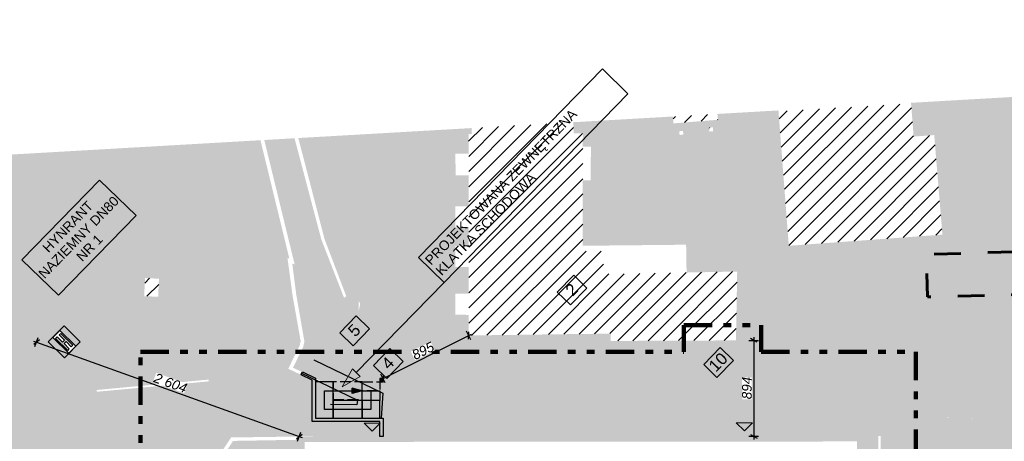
# Model space of a CAD drawing. Header units: metres. Extents: x -95 to 1056, y -129 to 218.
# Tile 8 of 9: x 786 to 878, y 16 to 55. Entities that reach past the tile are written whole.
import ezdxf
from ezdxf.xclip import XClip

# ---------------------------------------------------------------- set-up
doc = ezdxf.new("R2010")
doc.units = ezdxf.units.M
doc.header["$LTSCALE"] = 0.01
doc.header["$MEASUREMENT"] = 0
doc.header["$XCLIPFRAME"] = 0
for name, pattern in [('Krawędzie ukryte', [135, 100, -35]), ('Przerywana długa', [500, 250, -250]), ('Przerywana potrójnie', [723.19442, 264.583325, -105.833328, 70.555556, -105.833328, 70.555556, -105.833328]), ('Wipeout_Contour', [100, 0, -100])]:
    doc.linetypes.add(name, pattern=pattern)
for name, color, linetype in [('0_MDCP z klauzulą', 7, 'Continuous'), ('2_hydranty.PZT', 7, 'Continuous'), ('3_budynki.PZT', 7, 'Continuous'), ('3_utwardzenia.PZT', 7, 'Continuous'), ('3_wymiary.PZT', 7, 'Continuous'), ('3_zieleń.PZT', 7, 'Continuous'), ('4_opisy.PZT', 7, 'Continuous'), ('Mapa Lądowisko Bochnia_5_0', 7, 'Continuous')]:
    doc.layers.add(name, color=color, linetype=linetype)
doc.styles.add('GENERATED_STYLE_1', font='txt')
doc.styles.add('GENERATED_STYLE_2', font='txt')
doc.linetypes.add('X legenda', pattern='A,0,[1,IR_026-25_PW_PZT_PZT-02_SYTUACJA(R00)_2025.09.301.Shx,S=1.984127,R=0,X=0,Y=0],-250,0', length=250)
doc.dimstyles.new('GENERATED_STYLE__1', dxfattribs={"dimtxt": 0.9, "dimasz": 0.458937, "dimexe": 0.18, "dimexo": 0.02, "dimgap": 0.09, "dimtad": 1, "dimdec": 0, "dimlfac": 100, "dimzin": 0, "dimdsep": 46, "dimtxsty": 'GENERATED_STYLE_1', "dimblk": 'ARROWHEAD_2', "dimblk1": 'ARROWHEAD_2', "dimblk2": 'ARROWHEAD_2', "dimcen": 0.09, "dimclrd": 1, "dimclre": 1, "dimclrt": 1, "dimadec": 1, "dimazin": 0, "dimtfac": 1, "dimtdec": 4, "dimtmove": 0, "dimatfit": 3, "dimfxl": 0, "dimtolj": 1, "dimtzin": 0, "dimarcsym": 0})
picture_1 = doc.add_image_def('image1.tif', size_in_pixel=(6614, 4961))
pattern_1 = [(45, (804.5051, 0), (-0.707107, 0.707107), [])]

# ---------------------------------------------------------------- blocks, each defined once
blk = doc.blocks.new('Rysunek_2_5', base_point=(882.623, 44.483))
at = {"layer": 'Mapa Lądowisko Bochnia_5_0', "color": 9, "lineweight": 0}
image = blk.add_image(picture_1, insert=(860.176, -129.073), size_in_units=(279.993, 210.016), rotation=45.7581, dxfattribs=at)
image.set_boundary_path([(-0.5, -0.5), (6613.5, 4960.5)])
blk = doc.blocks.new('*D12', base_point=(804.505, 0))
at = {"layer": '3_wymiary.PZT', "color": 1, "linetype": 'Continuous', "lineweight": 30}
for p, q in [((828.527, 25.09), (828.12, 25.899)), ((828.304, 25.146), (828.343, 25.842)), ((820.329, 21.469), (828.323, 25.494)), ((828.323, 25.494), (828.587, 25.627)), ((820.065, 21.336), (820.329, 21.469)), ((820.532, 21.064), (820.125, 21.873)), ((820.349, 21.817), (820.309, 21.12))]:
    blk.add_line(p, q, dxfattribs=at)
at = {"color": 254, "linetype": 'Wipeout_Contour', "lineweight": 0, "ltscale": 3297.574875}
blk.add_wipeout([(823.33, 23.181), (825.16, 24.103), (824.755, 24.907), (822.925, 23.985)], dxfattribs=at).dxf.layer = '3_wymiary.PZT'
at = {"layer": '3_wymiary.PZT', "color": 1, "lineweight": 30, "insert": (823.33, 23.181), "char_height": 0.9, "attachment_point": 7, "rotation": 26.72629, "style": 'GENERATED_STYLE_1'}
blk.add_mtext('\\A1;{\\pql;\\fArial|b0|i1|c238|p38;895}', dxfattribs=at)
blk = doc.blocks.new('ARROWHEAD_2')
at = {"color": 0, "linetype": 'Continuous', "lineweight": 0}
for p, q in [((0, 0), (-1, 0)), ((-0.38, -0.66), (0.38, 0.66))]:
    blk.add_line(p, q, dxfattribs=at)
blk = doc.blocks.new('*D13', base_point=(804.505, 0))
at = {"layer": '3_wymiary.PZT', "color": 1, "linetype": 'Continuous', "lineweight": 30}
for p, q in [((787.731, 24.976), (788.009, 24.876)), ((788.275, 25.101), (787.743, 24.651)), ((787.856, 24.45), (788.162, 25.302)), ((788.009, 24.876), (812.515, 16.065)), ((812.249, 15.84), (812.781, 16.29)), ((812.362, 15.639), (812.668, 16.491)), ((812.515, 16.065), (812.793, 15.965))]:
    blk.add_line(p, q, dxfattribs=at)
at = {"color": 254, "linetype": 'Wipeout_Contour', "lineweight": 0, "ltscale": 3203.009868}
blk.add_wipeout([(798.875, 21.161), (801.771, 20.119), (802.075, 20.966), (799.179, 22.007)], dxfattribs=at).dxf.layer = '3_wymiary.PZT'
at = {"layer": '3_wymiary.PZT', "color": 1, "lineweight": 30, "insert": (798.875, 21.161), "char_height": 0.9, "attachment_point": 7, "rotation": 340.22517, "style": 'GENERATED_STYLE_1'}
blk.add_mtext('\\A1;{\\pql;\\fArial|b0|i1|c238|p38;2\xa0604}', dxfattribs=at)
blk = doc.blocks.new('*D15', base_point=(804.505, 0))
at = {"layer": '3_wymiary.PZT', "color": 1, "linetype": 'Continuous', "lineweight": 30}
for p, q in [((854.449, 25.034), (855.355, 25.035)), ((855.204, 24.861), (854.6, 25.209)), ((854.902, 25.33), (854.902, 25.035)), ((854.902, 25.035), (854.91, 16.099)), ((854.457, 16.099), (855.363, 16.1)), ((854.608, 16.273), (855.212, 15.925)), ((854.91, 16.099), (854.91, 15.804))]:
    blk.add_line(p, q, dxfattribs=at)
at = {"color": 254, "linetype": 'Wipeout_Contour', "lineweight": 0, "ltscale": 3418.097301}
blk.add_wipeout([(854.727, 19.542), (854.725, 21.591), (853.825, 21.59), (853.827, 19.542)], dxfattribs=at).dxf.layer = '3_wymiary.PZT'
at = {"layer": '3_wymiary.PZT', "color": 1, "lineweight": 30, "insert": (854.727, 19.542), "char_height": 0.9, "attachment_point": 7, "rotation": 90.05195, "style": 'GENERATED_STYLE_1'}
blk.add_mtext('\\A1;{\\pql;\\fArial|b0|i1|c238|p38;894}', dxfattribs=at)

msp = doc.modelspace()

# ---------------------------------------------------------------- hatches: boundary and pattern name
at = {"layer": '2_hydranty.PZT', "linetype": 'Continuous', "lineweight": 0}
msp.add_hatch(color=1, dxfattribs=at).paths.add_polyline_path([(790.579, 26.383), (789.108, 24.885), (790.606, 23.414), (792.078, 24.912)])
at = {"layer": '3_budynki.PZT', "linetype": 'Continuous', "lineweight": 9}
h = msp.add_hatch(dxfattribs=at)
h.set_pattern_fill('PZT_oznaczenia_budynków__59', style=0, pattern_type=2)
h.set_pattern_definition(pattern_1)
h.paths.add_polyline_path([(857.213, 46.402), (858.176, 33.859), (872.503, 34.897), (871.737, 44.186), (869.822, 44.041), (869.58, 47.12)])
h = msp.add_hatch(dxfattribs=at)
h.set_pattern_fill('PZT_oznaczenia_budynków__59', style=0, pattern_type=2)
h.set_pattern_definition(pattern_1)
h.paths.add_polyline_path([(847.357, 45.915), (851.513, 46.154), (851.571, 45.61), (847.417, 45.272)])
h = msp.add_hatch(dxfattribs=at)
h.set_pattern_fill('PZT_oznaczenia_budynków__59', style=0, pattern_type=2)
h.set_pattern_definition(pattern_1)
h.paths.add_polyline_path([(828.593, 44.836), (828.612, 44.28), (828.315, 44.276), (828.323, 25.494), (841.545, 25.669), (841.561, 24.983), (853.246, 25.033), (853.363, 31.455), (840.892, 31.219), (840.878, 33.354), (838.947, 33.35), (838.965, 44.332), (838.116, 44.335), (838.056, 45.38)])
h = msp.add_hatch(dxfattribs=at)
h.set_pattern_fill('PZT_oznaczenia_budynków__59', style=0, pattern_type=2)
h.set_pattern_definition(pattern_1)
h.paths.add_polyline_path([(847.953, 44.535), (848.303, 44.576), (848.343, 44.23), (847.993, 44.19)])
h = msp.add_hatch(dxfattribs=at)
h.set_pattern_fill('PZT_oznaczenia_budynków__59', style=0, pattern_type=2)
h.set_pattern_definition(pattern_1)
h.paths.add_polyline_path([(850.744, 44.87), (851.092, 44.903), (851.127, 44.544), (850.779, 44.51)])
h = msp.add_hatch(dxfattribs=at)
h.set_pattern_fill('PZT_oznaczenia_budynków__59', style=0, pattern_type=2)
h.set_pattern_definition(pattern_1)
h.paths.add_polyline_path([(798.052, 29.16), (798.127, 30.844), (799.428, 30.786), (799.354, 29.102)])
at = {"layer": '3_budynki.PZT', "linetype": 'Continuous', "lineweight": 0}
for points in [[(814.029, 21.479), (814.029, 17.769), (820.329, 17.769), (820.329, 16.068), (820.029, 16.068), (820.029, 17.469), (813.729, 17.469), (813.729, 21.319), (812.691, 21.827), (812.82, 22.098), (814.029, 21.525)], [(815.679, 21.169), (814.029, 21.169), (814.029, 17.769), (815.679, 17.769)], [(815.679, 19.519), (818.379, 19.519), (818.379, 21.169), (815.679, 21.169)], [(820.329, 21.469), (820.029, 21.469), (820.029, 21.169), (820.329, 21.169)], [(818.379, 20.319), (820.029, 20.319), (820.029, 19.419), (818.379, 19.419)], [(818.379, 19.419), (815.679, 19.419), (815.679, 17.769), (818.379, 17.769)], [(820.029, 19.419), (818.379, 19.419), (818.379, 17.769), (820.029, 17.769)]]:
    msp.add_hatch(color=255, dxfattribs=at).paths.add_polyline_path(points)
h = msp.add_hatch(color=7, dxfattribs=at)
h.paths.add_polyline_path([(812.263, 16.068), (812.258, 15.763), (812.513, 15.762), (812.489, -8.256), (812.239, -8.256), (812.239, -8.606), (812.542, -8.597), (840.221, -8.59), (840.228, 9.403), (851.217, 9.446), (851.247, -8.583), (864.995, -8.66), (865.083, 3.542), (866.433, 3.553), (866.434, 6.721), (865.054, 6.766), (865.025, 16.108), (812.515, 16.065)])
h.paths.add_polyline_path([(839.721, -8.09), (839.728, 9.901), (851.716, 9.948), (851.746, -8.086), (864.499, -8.158), (864.586, 4.038), (865.933, 4.049), (865.934, 6.237), (864.556, 6.282), (864.526, 15.608), (813.013, 15.566), (812.988, -8.097)], flags=0)
at = {"layer": '3_utwardzenia.PZT', "linetype": 'Continuous', "lineweight": 0}
h = msp.add_hatch(color=254, dxfattribs=at)
h.paths.add_polyline_path([(774.657, 8.648), (775.159, 8.695), (775.159, 7.81), (777.809, 7.673), (781.61, 7.599), (782.685, 7.731), (783.895, 8.124), (784.767, 8.563), (785.349, 8.882), (786.477, 9.77), (792.36, 15.646), (794.639, 17.755), (795.812, 18.432), (796.822, 18.818), (798.193, 19.18), (805.956, 19.309), (807.449, 19.788), (811.576, 22.348), (817.893, 19.337), (817.864, 19.071), (815.428, 19.091), (815.435, 18.935), (814.805, 18.939), (814.827, 17.631), (814.472, 17.632), (814.515, 16.063), (812.239, 16.091), (811.667, 16.631), (805.871, 16.654), (805.077, 16.463), (804.086, 16.088), (803.588, 15.701), (803.101, 15.106), (802.765, 14.357), (802.589, 13.607), (802.595, 8.486), (802.637, 7.783), (802.798, 7.113), (803.141, 6.64), (803.615, 6.157), (804.233, 5.757), (804.759, 5.663), (805.09, 5.671), (812.493, 5.834), (812.501, 3.747), (805.093, 3.767), (804.754, 3.768), (804.076, 3.496), (803.405, 3.014), (803.01, 2.492), (802.719, 1.881), (802.625, -10.046), (802.706, -11.221), (802.95, -12.362), (803.315, -13.316), (803.792, -14.147), (804.831, -15.505), (805.816, -16.526), (807.032, -17.395), (808.593, -18.06), (810.374, -18.399), (812.565, -18.426), (812.239, -8.606), (820.871, -8.601), (820.873, -11.452), (823.037, -11.451), (823.037, -10.431), (826.117, -10.445), (826.106, -11.44), (828.467, -11.465), (828.478, -10.455), (839.206, -10.502), (839.217, -8.59), (846.91, -8.739), (848.62, -8.73), (850.023, -8.564), (851.247, -8.583), (851.873, -8.587), (857.323, -8.617), (857.369, -10.498), (859.746, -10.463), (866.134, -10.496), (866.136, -10.196), (871.646, -8.28), (875.715, -6.832), (875.937, -6.627), (876.028, -6.365), (876.062, -5.785), (875.95, -5.483), (875.738, -5.268), (871.039, -3.379), (871.573, 17.831), (876.167, 17.768), (876.505, 17.886), (876.67, 18.233), (876.691, 19.171), (876.744, 21.546), (876.662, 23.174), (876.342, 24.277), (876.037, 24.895), (875.06, 26.014), (873.897, 26.826), (872.539, 27.395), (871.334, 27.621), (870.358, 27.606), (869.485, 27.298), (868.368, 26.752), (866.98, 25.843), (865.784, 24.788), (864.439, 23.503), (863.446, 22.562), (862.47, 21.375), (861.882, 20.328), (861.526, 18.76), (860.021, 19.222), (859.717, 18.065), (859.322, 18.017), (837.643, 17.856), (832.313, 17.847), (828.894, 17.84), (814.708, 24.757), (815.262, 25.184), (818.049, 27.717), (818.202, 28.446), (817.466, 29.767), (816.639, 44.148), (822.652, 44.494), (824.252, 42.314), (825.031, 28.057), (825.637, 26.108), (826.365, 25.117), (826.935, 24.612), (827.79, 24.108), (828.859, 23.837), (836.59, 23.835), (852.392, 23.756), (853.246, 25.033), (853.363, 31.455), (848.641, 31.364), (848.599, 33.958), (838.941, 33.859), (838.958, 39.959), (839.707, 39.958), (839.712, 43.099), (838.963, 43.1), (838.965, 44.332), (838.116, 44.335), (838.056, 45.38), (847.357, 45.915), (847.417, 45.272), (851.571, 45.61), (851.513, 46.154), (854.657, 46.334), (855.971, 34.806), (856.407, 33.935), (857.151, 33.251), (858.076, 32.839), (859.188, 32.734), (878.844, 33.286), (894.845, 33.644), (906.643, 33.963), (907.844, 34.078), (908.845, 34.331), (909.864, 34.805), (910.713, 35.304), (911.42, 35.886), (912.11, 36.595), (912.688, 37.289), (913.011, 37.993), (913.142, 38.43), (913.254, 39.418), (913.227, 41.454), (913.186, 41.857), (913.171, 42.486), (911.073, 48.186), (910.791, 49.172), (910.732, 49.559), (911.726, 49.616), (919.709, 50.284), (919.774, 38.264), (920.004, 25.236), (919.916, 22.261), (919.576, 18.576), (919.396, 17.258), (917.317, 7.069), (915.26, -3.019), (911.021, -23.748), (907.228, -42.305), (906.205, -46.996), (899.929, -46.821), (903.87, -26.848), (902.657, -25.519), (900.58, -24.761), (900.265, -24.68), (898.236, -34.298), (895.786, -34.232), (895.74, -35.928), (897.842, -35.985), (895.508, -46.472), (895.996, -46.579), (895.967, -46.711), (894.045, -46.657), (895.478, -36.015), (891.46, -36.255), (891.412, -33.993), (891.409, -31.617), (890.979, -31.626), (890.756, -23.626), (888.928, -23.542), (888.923, -23.305), (875.144, -23.565), (873.95, -23.635), (873.963, -29.436), (875.157, -29.433), (875.163, -32.532), (871.306, -32.561), (871.282, -29.408), (869.642, -29.42), (869.666, -32.574), (868.764, -32.581), (868.6, -29.295), (863.524, -29.376), (863.397, -26.224), (857.599, -26.272), (857.67, -29.482), (852.451, -29.508), (852.469, -30.203), (851.414, -30.229), (851.544, -35.524), (852.598, -35.498), (852.789, -43.28), (868.952, -43.037), (868.943, -42.889), (871.772, -42.914), (871.754, -45.838), (872.111, -45.84), (872.129, -42.917), (878.533, -42.974), (878.649, -46.229), (784.126, -43.596), (778.433, -43.437), (775.036, -40.037), (774.977, -26.634), (776.685, -26.458), (776.716, -26.757), (777.935, -27.344), (793.321, -27.232), (799.759, -25.637), (805.906, -25.287), (814.358, -25.123), (814.473, -25.105), (814.383, -26.644), (814.577, -31.245), (812.548, -31.519), (813.029, -34.378), (814.162, -35.687), (814.597, -36.005), (816.205, -36.805), (818.105, -37.163), (820.68, -37.2), (823.823, -36.884), (829.91, -36.198), (832.77, -35.723), (832.027, -28.865), (831.997, -27.59), (831.629, -22.337), (839.795, -21.661), (839.814, -22.043), (845.82, -21.611), (846.864, -21.987), (848.34, -21.303), (855.211, -20.512), (856.82, -20.279), (857.914, -19.599), (858.277, -18.711), (858.269, -18.046), (878.228, -16.02), (884.656, -16.498), (901.071, -18.552), (901.034, -19.236), (901.336, -19.274), (901.356, -18.978), (903.61, -18.457), (904.271, -18.123), (904.874, -17.776), (905.447, -17.231), (905.86, -16.618), (908.687, -2.868), (908.802, -1.839), (908.763, -1.127), (908.541, -0.423), (908.236, 0.153), (907.604, 0.951), (906.895, 1.571), (902.798, 1.75), (902.914, 6.942), (908.05, 7.272), (909.33, 7.324), (909.851, 7.56), (910.412, 7.912), (910.896, 8.593), (911.003, 9.094), (912.142, 14.412), (913.087, 22.004), (913.155, 22.819), (912.979, 23.885), (912.613, 24.813), (912.121, 25.641), (911.361, 26.423), (910.553, 27.084), (908.778, 28.171), (889.739, 28.315), (886.469, 28.026), (885.359, 26.793), (884.426, 25.629), (883.654, 24.392), (883.215, 22.966), (883.059, 21.455), (882.953, 13.439), (882.896, -1.243), (882.713, -7.488), (882.76, -8.51), (883.044, -8.944), (883.574, -9.29), (884.676, -9.39), (884.979, -9.395), (886.356, -9.415), (886.302, -12.308), (882.674, -12.177), (882.749, -15.268), (877.367, -15.191), (867.635, -15.15), (858.86, -15.16), (857.339, -17.266), (833.98, -19.725), (812.579, -22.063), (812.613, -21.001), (810.028, -20.899), (808.524, -20.684), (806.97, -20.14), (805.368, -19.361), (803.878, -18.213), (802.855, -17.186), (802.085, -16.242), (801.293, -14.893), (800.81, -13.768), (800.349, -12.5), (800.117, -11.457), (800.084, 8.482), (800.082, 9.903), (799.892, 10.943), (799.564, 11.876), (799.035, 12.769), (798.783, 13.142), (798.565, 13.442), (798.246, 13.803), (798.038, 13.951), (797.771, 14.045), (797.391, 14.136), (796.8, 14.184), (796.154, 14.167), (795.561, 14.089), (794.531, 13.745), (793.634, 13.244), (788.169, 7.868), (786.705, 6.713), (785.259, 5.914), (783.343, 5.286), (781.563, 5.088), (777.543, 5.197), (775.236, 5.209), (775.344, 4.471), (774.695, 4.465)])
h.paths.add_polyline_path([(847.993, 44.19), (848.343, 44.23), (848.303, 44.576), (847.953, 44.535)], flags=0)
h.paths.add_polyline_path([(850.779, 44.51), (851.127, 44.544), (851.092, 44.903), (850.744, 44.87)], flags=0)
h.paths.add_polyline_path([(778.227, -32.056), (778.319, -35.549), (793.027, -35.617), (793.125, -32.76), (793.414, -32.775), (793.295, -35.88), (778.062, -35.798), (777.977, -32.063)], flags=0)
for color, points in [(9, [(873.203, 47.401), (874.134, 35.081), (874.386, 34.795), (877.526, 34.802), (878.596, 34.804), (892.286, 35.215), (908.572, 35.728), (908.281, 49.423), (910.732, 49.559), (910.791, 49.172), (911.073, 48.186), (913.171, 42.486), (913.186, 41.857), (913.227, 41.454), (913.254, 39.418), (913.142, 38.43), (913.011, 37.993), (912.688, 37.289), (912.11, 36.595), (911.42, 35.886), (910.713, 35.304), (909.864, 34.805), (908.845, 34.331), (907.844, 34.078), (906.643, 33.963), (894.845, 33.644), (886.306, 33.404), (878.844, 33.286), (859.188, 32.734), (858.076, 32.839), (857.151, 33.251), (856.407, 33.935), (855.971, 34.806), (854.657, 46.334), (857.208, 46.481), (858.176, 33.859), (872.503, 34.897), (871.737, 44.186), (869.822, 44.041), (869.574, 47.192)]), (9, [(822.652, 44.494), (824.252, 42.314), (825.031, 28.057), (825.637, 26.108), (826.365, 25.117), (826.935, 24.612), (827.79, 24.108), (828.859, 23.837), (852.392, 23.756), (853.246, 25.033), (841.561, 24.983), (841.545, 25.669), (828.323, 25.494), (828.323, 27.415), (827.058, 27.432), (827.083, 29.406), (828.322, 29.39), (828.321, 31.872), (827.067, 31.882), (827.078, 33.827), (828.32, 33.82), (828.319, 35.586), (827.078, 35.574), (827.082, 37.54), (828.318, 37.538), (828.317, 40.42), (827.097, 40.419), (827.079, 42.449), (828.316, 42.46), (828.315, 44.276), (828.612, 44.28), (828.599, 44.836)]), (9, [(809.253, 43.723), (812.073, 43.886), (814.577, 34.435), (816.689, 29.012), (816.899, 29.158), (817.466, 29.767), (818.049, 28.721), (818.049, 27.717), (815.262, 25.184), (814.708, 24.757), (828.894, 17.84), (832.313, 17.847), (837.643, 17.856), (859.322, 18.017), (859.717, 18.065), (860.021, 19.222), (861.526, 18.76), (861.118, 17.411), (861.216, 16.105), (854.868, 16.099), (814.515, 16.063), (814.472, 17.632), (814.827, 17.631), (814.805, 18.939), (815.435, 18.935), (818, 18.919), (818.064, 19.531), (811.932, 22.492), (812.891, 24.45), (812.995, 24.939), (812.232, 29.325), (811.861, 32.203), (812.082, 32.128)]), (254, [(774.551, 20.345), (776.72, 20.381), (787.774, 20.521), (786.162, 37.639), (787.308, 40.038), (790.632, 39.004), (790.479, 38.526), (791.99, 38.041), (792.803, 40.57), (791.291, 41.055), (788.18, 41.854), (788.5, 42.53), (783.996, 42.271), (783.734, 41.727), (778.829, 41.027), (778.742, 41.969), (777.853, 41.918), (777.239, 41.173), (778.502, 27.44), (780.014, 27.554), (779.848, 26.869), (779.227, 26.167), (778.535, 25.573), (777.73, 25.151), (774.51, 24.902)]), (9, [(861.526, 18.76), (861.882, 20.328), (862.47, 21.375), (863.38, 20.963), (865.44, 20.211), (873.315, 19.941), (876.744, 21.546), (876.691, 19.171), (876.67, 18.233), (876.505, 17.886), (876.167, 17.768), (873.696, 17.806), (871.573, 17.831), (871.039, -3.379), (875.738, -5.268), (875.95, -5.483), (876.062, -5.785), (876.028, -6.365), (875.937, -6.627), (875.715, -6.832), (871.646, -8.28), (866.136, -10.196), (866.056, -8.46), (866.148, -8.486), (869.302, -7.333), (869.61, 3.562), (866.433, 3.553), (866.434, 6.721), (869.671, 6.6), (869.756, 18.016), (866.659, 18.046), (866.74, 16.114), (866.543, 16.107), (866.522, 16.107), (866.581, 11.588), (865.039, 11.578), (865.025, 16.108), (864.917, 17.913), (862.509, 18.766)])]:
    msp.add_hatch(color=color, dxfattribs=at).paths.add_polyline_path(points)
at = {"layer": '3_zieleń.PZT', "linetype": 'Continuous', "lineweight": 0}
for points in [[(873.203, 47.401), (874.134, 35.081), (874.386, 34.795), (878.596, 34.804), (892.286, 35.215), (908.572, 35.728), (908.281, 49.423), (905.169, 49.239), (905.565, 39.64), (903.441, 39.552), (903.047, 49.117)], [(812.428, 43.906), (814.868, 34.5), (816.899, 29.158), (817.466, 29.767), (816.639, 44.148)], [(862.47, 21.375), (863.446, 22.562), (864.439, 23.503), (865.784, 24.788), (866.98, 25.843), (868.368, 26.752), (869.485, 27.298), (870.358, 27.606), (871.334, 27.621), (872.539, 27.395), (873.897, 26.826), (875.06, 26.014), (876.037, 24.895), (876.342, 24.277), (876.662, 23.174), (876.744, 21.546), (873.315, 19.941), (865.44, 20.211), (863.38, 20.963)], [(861.216, 16.105), (861.118, 17.411), (861.526, 18.76), (862.509, 18.766), (864.917, 17.913), (865.025, 16.108)], [(865.054, 6.766), (865.04, 11.37), (866.809, 11.388), (866.74, 16.114), (866.659, 18.046), (869.756, 18.016), (869.671, 6.6), (866.434, 6.721)], [(812.263, 16.068), (811.667, 16.631), (806.989, 16.658), (805.871, 16.654), (805.077, 16.463), (804.086, 16.088), (803.588, 15.701), (803.101, 15.106), (802.765, 14.357), (802.589, 13.607), (802.595, 8.486), (802.637, 7.783), (802.798, 7.113), (803.141, 6.64), (803.615, 6.157), (804.233, 5.757), (804.759, 5.663), (804.75, 13.847), (806.156, 15.98)], [(805.079, 13.752), (806.345, 15.661), (812.258, 15.763), (812.513, 15.762), (812.511, 13.837), (811.009, 13.807), (811.047, 11.856), (812.509, 11.891), (812.503, 5.821), (812.493, 5.834), (805.09, 5.671)]]:
    msp.add_hatch(color=81, dxfattribs=at).paths.add_polyline_path(points)
h = msp.add_hatch(color=81, dxfattribs=at)
h.paths.add_polyline_path([(776.72, 20.381), (787.774, 20.521), (786.162, 37.639), (787.308, 40.038), (790.632, 39.004), (790.479, 38.526), (791.99, 38.041), (792.803, 40.57), (791.291, 41.055), (788.18, 41.854), (788.5, 42.53), (808.896, 43.703), (811.586, 32.683), (811.418, 32.708), (811.893, 29.194), (812.647, 24.976), (812.555, 24.546), (811.487, 22.391), (811.576, 22.348), (807.449, 19.788), (805.956, 19.309), (798.193, 19.18), (796.822, 18.818), (795.812, 18.432), (794.639, 17.755), (792.36, 15.646), (786.477, 9.77), (785.254, 8.808), (783.895, 8.124), (782.685, 7.731), (781.61, 7.599), (777.809, 7.673), (775.159, 7.81), (775.159, 8.305), (775.215, 8.307), (775.2, 8.807), (774.656, 8.79), (774.551, 20.345)])
h.paths.add_polyline_path([(798.052, 29.16), (798.127, 30.844), (799.428, 30.786), (799.354, 29.102)], flags=0)
h.paths.add_polyline_path([(804.05, 21.378), (804.068, 21.213), (793.639, 20.244), (793.624, 20.409)], flags=0)
at = {"layer": '4_opisy.PZT', "linetype": 'Continuous', "lineweight": 0}
for color, points in [(1, [(816.532, 20.692), (818.192, 21.68), (817.476, 22.378)]), (7, [(818.56, 17.313), (819.315, 16.567), (820.06, 17.321)]), (7, [(853.28, 17.344), (854.035, 16.598), (854.78, 17.353)])]:
    msp.add_hatch(color=color, dxfattribs=at).paths.add_polyline_path(points)
at = {"layer": '4_opisy.PZT', "linetype": 'Continuous', "lineweight": 30}
msp.add_hatch(color=150, dxfattribs=at).paths.add_polyline_path([(818.379, 20.344), (817.446, 20.594), (817.446, 20.094)])

# ---------------------------------------------------------------- linework, layer by layer
at = {"layer": '3_budynki.PZT', "color": 230, "linetype": 'Przerywana potrójnie', "lineweight": 100}
msp.add_lwpolyline([(797.714, -24.369), (797.714, 23.969), (848.385, 23.969), (848.385, 26.469), (855.583, 26.469), (855.583, 23.969), (870.025, 23.969), (870.025, -16.546), (843.151, -19.283)], close=True, dxfattribs=at)
at = {"layer": '3_budynki.PZT', "color": 7, "linetype": 'Continuous', "lineweight": 25, "flags": 128}
for points in [[(814.029, 21.479), (814.029, 17.769), (820.329, 17.769), (820.329, 16.068), (820.029, 16.068), (820.029, 17.469), (813.729, 17.469), (813.729, 21.319), (812.691, 21.827), (812.82, 22.098), (814.029, 21.525)], [(815.679, 21.169), (814.029, 21.169), (814.029, 17.769), (815.679, 17.769)], [(820.329, 21.469), (820.029, 21.469), (820.029, 21.169), (820.329, 21.169)], [(818.379, 20.319), (820.029, 20.319), (820.029, 19.419), (818.379, 19.419)], [(818.379, 19.419), (815.679, 19.419), (815.679, 17.769), (818.379, 17.769)], [(820.029, 19.419), (818.379, 19.419), (818.379, 17.769), (820.029, 17.769)]]:
    msp.add_lwpolyline(points, close=True, dxfattribs=at)
at = {"layer": '3_budynki.PZT', "color": 7, "linetype": 'Krawędzie ukryte', "lineweight": 25, "flags": 128}
msp.add_lwpolyline([(815.679, 19.519), (818.379, 19.519), (818.379, 21.169), (815.679, 21.169)], close=True, dxfattribs=at)
at = {"layer": '4_opisy.PZT', "color": 1, "linetype": 'Continuous', "lineweight": 0}
for p, q in [((816.532, 20.692), (817.476, 22.378)), ((817.476, 22.378), (818.192, 21.68)), ((816.532, 20.692), (818.192, 21.68))]:
    msp.add_line(p, q, dxfattribs=at)
at = {"layer": '4_opisy.PZT', "color": 150, "linetype": 'Continuous', "lineweight": 30}
for p, q in [((818.379, 20.344), (817.446, 20.594)), ((817.446, 20.094), (817.446, 20.594)), ((818.379, 20.344), (817.446, 20.094))]:
    msp.add_line(p, q, dxfattribs=at)
at = {"layer": '4_opisy.PZT', "color": 7, "linetype": 'Continuous', "lineweight": 0}
for p, q in [((818.56, 17.313), (820.06, 17.321)), ((818.56, 17.313), (819.315, 16.567)), ((820.06, 17.321), (819.315, 16.567)), ((853.28, 17.344), (854.78, 17.353)), ((853.28, 17.344), (854.035, 16.598)), ((854.78, 17.353), (854.035, 16.598))]:
    msp.add_line(p, q, dxfattribs=at)
at = {"layer": '4_opisy.PZT', "color": 1, "linetype": 'Continuous', "lineweight": 0, "flags": 128}
for points in [[(823.645, 32.766), (840.785, 50.366), (843.169, 48.044), (826.029, 30.444)], [(786.654, 32.552), (793.897, 39.989), (797.295, 36.68), (790.052, 29.243)]]:
    msp.add_lwpolyline(points, close=True, dxfattribs=at)
at = {"layer": '4_opisy.PZT', "color": 1, "linetype": 'Przerywana długa', "lineweight": 60, "flags": 128}
msp.add_lwpolyline([(913.653, 19.186), (913.653, 23.043, 0.412783), (906.536, 29.974), (871.124, 29.088), (871.012, 33.066), (907.518, 34.046, 0.247419), (913.302, 38.392), (913.653, 44.88), (917.684, 44.933), (917.684, 19.117)], format="xyb", close=True, dxfattribs=at)
at = {"layer": '4_opisy.PZT', "color": 7, "linetype": 'Continuous', "lineweight": 0, "flags": 128}
for points in [[(836.578, 29.545), (838.113, 31.122), (839.352, 29.916), (837.817, 28.339)], [(816.296, 25.748), (817.831, 27.324), (819.069, 26.118), (817.534, 24.542)]]:
    msp.add_lwpolyline(points, close=True, dxfattribs=at)
at = {"layer": '4_opisy.PZT', "color": 1, "linetype": 'X legenda', "lineweight": 30}
msp.add_lwpolyline([(812.664, 22.007), (817.936, 19.459), (817.892, 19.04), (815.436, 19.055)], dxfattribs=at)
at = {"layer": '4_opisy.PZT', "color": 150, "linetype": 'Continuous', "lineweight": 30, "flags": 128}
msp.add_lwpolyline([(819.204, 20.319), (819.204, 18.594), (814.854, 18.594), (814.854, 20.344), (817.446, 20.344)], dxfattribs=at)

# ---------------------------------------------------------------- block references
at = {"layer": '0_MDCP z klauzulą', "color": 250, "linetype": 'Continuous', "lineweight": 15}
ref = msp.add_blockref('Rysunek_2_5', (882.623, 44.483), dxfattribs=at)
XClip(ref).set_block_clipping_path([(860.1764979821, -129.0731638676), (1055.5243398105, 71.5137601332), (905.0689829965, 218.0394092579), (709.7211411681, 17.4524852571)])

# ---------------------------------------------------------------- texts
at = {"layer": '4_opisy.PZT', "color": 1, "linetype": 'Continuous', "lineweight": 0, "insert": (824.98, 31.815), "char_height": 0.9, "width": 24.06702, "attachment_point": 4, "rotation": 45.7581, "line_spacing_factor": 0.923713, "style": 'GENERATED_STYLE_2'}
msp.add_mtext('\\A1;{\\pql;\\fArial|b0|i0|c238|p38;PROJEKTOWANA\\fArial|b0|i0|c238|p38; ZEWNĘTRZNA KLATKA SCHODOWA}', dxfattribs=at)
at = {"layer": '4_opisy.PZT', "color": 1, "linetype": 'Continuous', "lineweight": 0, "insert": (791.938, 34.652), "char_height": 0.9, "attachment_point": 5, "rotation": 45.7581, "line_spacing_factor": 0.9406, "style": 'GENERATED_STYLE_2'}
msp.add_mtext('\\A1;{\\pqc;\\fArial|b0|i0|c238|p38;HYNRANT \\P\\pqc;\\fArial|b0|i0|c238|p38;NAZIEMNY DN80\\P\\pqc;\\fArial|b0|i0|c238|p38;NR \\fArial|b0|i0|c238|p38;1}', dxfattribs=at)
at = {"layer": '4_opisy.PZT', "color": 7, "linetype": 'Continuous', "lineweight": 0, "char_height": 1.1, "attachment_point": 5, "rotation": 45.7581, "style": 'GENERATED_STYLE_2'}
for s, insert in [('\\A1;{\\pqc;\\fArial|b0|i0|c238|p38;2  }', (837.92, 29.774)), ('\\A1;{\\pqc;\\fArial|b0|i0|c238|p38;5\\fArial|b0|i0|c238|p38; \\fArial|b0|i0|c238|p38; }', (817.644, 25.971)), ('\\A1;{\\pqc;\\fArial|b0|i0|c238|p38;10\\fArial|b0|i0|c238|p38; \\fArial|b0|i0|c238|p38;  \\fArial|b0|i0|c238|p38; }', (851.586, 23.006))]:
    msp.add_mtext(s, dxfattribs=dict(at, insert=insert))

# ---------------------------------------------------------------- next in the draw order: dimensions: what is measured, and where the dimension line sits
at = {"layer": '3_wymiary.PZT', "color": 1, "linetype": 'Continuous', "lineweight": 30}
for base, p1, p2, angle, picture, middle, turn in [((828.323, 25.494), (820.329, 21.469), (828.323, 25.494), 26.72629, '*D12', (824.047, 24.046), 26.72629), ((854.91, 16.099), (853.246, 25.033), (853.323, 16.098), 270.05195, '*D15', (854.276, 20.571), 90.05195)]:
    dim = msp.add_linear_dim(base=base, p1=p1, p2=p2, angle=angle, dimstyle='GENERATED_STYLE__1', dxfattribs=at)
    dim.commit()
    dim.dimension.update_dxf_attribs({"geometry": picture, "text_midpoint": middle, "dimtype": 160, "text_rotation": turn})

# ---------------------------------------------------------------- next in the draw order: wipeouts: each hides what was drawn before it
at = {"color": 254, "linetype": 'Wipeout_Contour', "lineweight": 0, "ltscale": 3163.941008}
msp.add_wipeout([(790.171, 25.968), (789.516, 25.301), (791.015, 23.829), (791.67, 24.497)], dxfattribs=at).dxf.layer = '2_hydranty.PZT'

# ---------------------------------------------------------------- next in the draw order: hatches: boundary and pattern name
at = {"layer": '2_hydranty.PZT', "linetype": 'Continuous', "lineweight": 0}
msp.add_hatch(color=7, dxfattribs=at).paths.add_polyline_path([(790.27, 25.693), (790.123, 25.543), (790.61, 25.066), (790.426, 24.879), (789.939, 25.356), (789.792, 25.207), (790.916, 24.104), (791.063, 24.254), (790.576, 24.732), (790.759, 24.919), (791.246, 24.441), (791.393, 24.591)])
at = {"layer": '3_budynki.PZT', "linetype": 'Continuous', "lineweight": 0}
msp.add_hatch(color=255, dxfattribs=at).paths.add_polyline_path([(818.379, 21.169), (820.029, 21.169), (820.029, 20.319), (818.379, 20.319)])

# ---------------------------------------------------------------- next in the draw order: linework, layer by layer
at = {"layer": '2_hydranty.PZT', "color": 7, "linetype": 'Continuous', "lineweight": 0}
for p, q in [((790.579, 26.383), (789.108, 24.885)), ((790.171, 25.968), (789.516, 25.301)), ((791.67, 24.497), (790.171, 25.968)), ((792.078, 24.912), (790.579, 26.383)), ((789.108, 24.885), (790.606, 23.414)), ((789.516, 25.301), (791.015, 23.829)), ((789.939, 25.356), (789.792, 25.207)), ((789.792, 25.207), (790.916, 24.104)), ((790.426, 24.879), (789.939, 25.356)), ((790.27, 25.693), (790.123, 25.543)), ((790.123, 25.543), (790.61, 25.066)), ((791.393, 24.591), (790.27, 25.693)), ((790.61, 25.066), (790.426, 24.879)), ((790.576, 24.732), (790.759, 24.919)), ((790.606, 23.414), (792.078, 24.912)), ((790.759, 24.919), (791.246, 24.441)), ((791.063, 24.254), (790.576, 24.732)), ((790.916, 24.104), (791.063, 24.254)), ((791.015, 23.829), (791.67, 24.497)), ((791.246, 24.441), (791.393, 24.591))]:
    msp.add_line(p, q, dxfattribs=at)
at = {"layer": '3_budynki.PZT', "color": 7, "linetype": 'Krawędzie ukryte', "lineweight": 25, "flags": 128}
msp.add_lwpolyline([(818.379, 21.169), (820.029, 21.169), (820.029, 20.319), (818.379, 20.319)], close=True, dxfattribs=at)
at = {"layer": '4_opisy.PZT', "color": 1, "linetype": 'Continuous', "lineweight": 30, "flags": 128}
msp.add_lwpolyline([(826.029, 30.444), (817.834, 22.029)], dxfattribs=at)
at = {"layer": '4_opisy.PZT', "color": 7, "linetype": 'Continuous', "lineweight": 0, "flags": 128}
for points in [[(819.43, 22.696), (820.965, 24.272), (822.203, 23.066), (820.668, 21.49)], [(850.238, 22.783), (851.773, 24.359), (853.011, 23.153), (851.476, 21.577)]]:
    msp.add_lwpolyline(points, close=True, dxfattribs=at)
at = {"layer": '4_opisy.PZT', "color": 1, "linetype": 'X legenda', "lineweight": 30}
msp.add_lwpolyline([(813.863, 23.222), (820.319, 20.121), (820.151, 17.769)], dxfattribs=at)

# ---------------------------------------------------------------- next in the draw order: texts
at = {"layer": '4_opisy.PZT', "color": 7, "linetype": 'Continuous', "lineweight": 0, "insert": (820.772, 22.924), "char_height": 1.1, "attachment_point": 5, "rotation": 45.7581, "style": 'GENERATED_STYLE_2'}
msp.add_mtext('\\A1;{\\pqc;\\fArial|b0|i0|c238|p38;4 }', dxfattribs=at)

# ---------------------------------------------------------------- next in the draw order: dimensions: what is measured, and where the dimension line sits
at = {"layer": '3_wymiary.PZT', "color": 1, "linetype": 'Continuous', "lineweight": 30}
dim = msp.add_linear_dim(base=(812.515, 16.065), p1=(788.009, 24.876), p2=(812.515, 16.065), angle=340.22517, dimstyle='GENERATED_STYLE__1', dxfattribs=at)
dim.commit()
dim.dimension.update_dxf_attribs({"geometry": '*D13', "text_midpoint": (800.482, 21.061), "dimtype": 160, "text_rotation": 340.22517})

doc.saveas('drawing.dxf')
